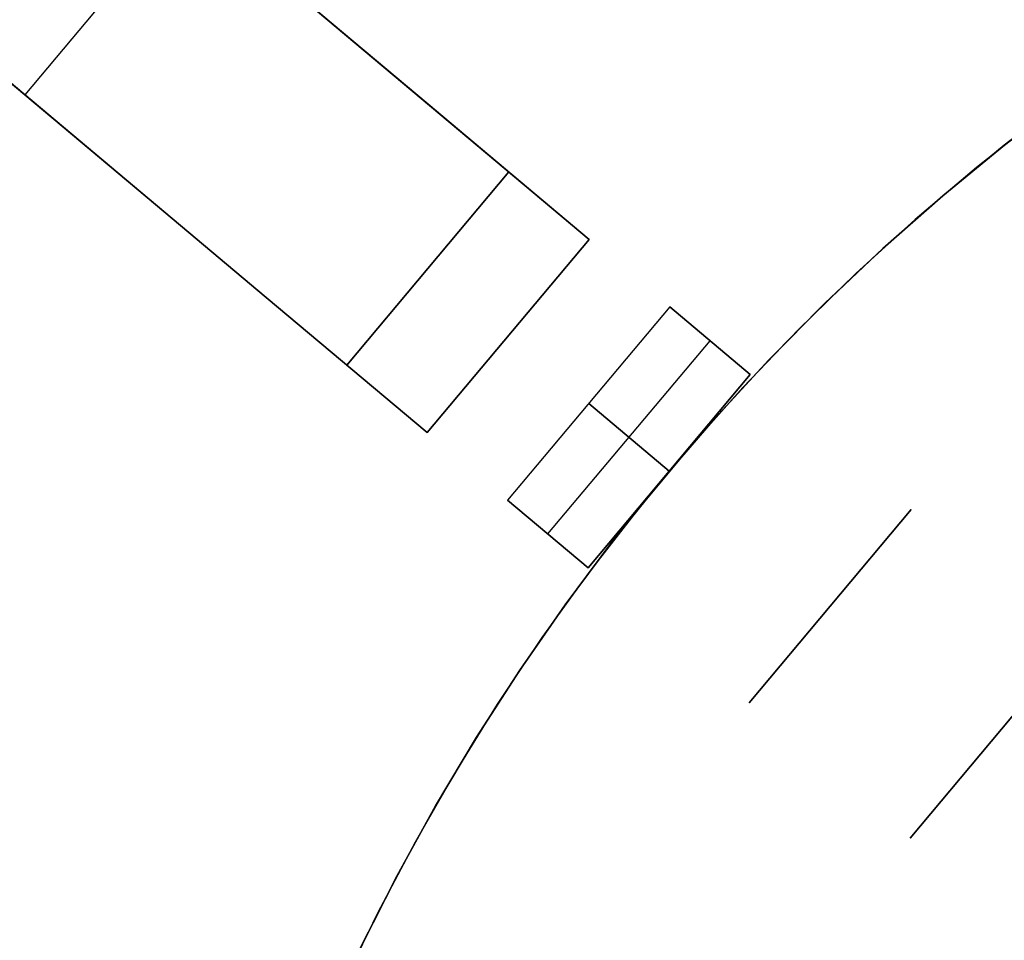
# Model space of a CAD drawing. Header units: millimetres. Extents: x 560 to 900, y 2299 to 2636.
# Tile 18 of 44: x 615 to 662, y 2516 to 2560. Entities that reach past the tile are written whole.
import ezdxf

# ---------------------------------------------------------------- set-up
doc = ezdxf.new("R2010")
doc.units = ezdxf.units.MM

msp = doc.modelspace()

# ---------------------------------------------------------------- linework, layer by layer
for points in [[(603.629, 2581.726), (641.931, 2549.587)], [(595.916, 2572.533), (634.218, 2540.394)], [(694.838, 2572.085), (691.266, 2570.811), (687.741, 2569.414), (684.265, 2567.897), (680.844, 2566.262), (677.481, 2564.509), (674.181, 2562.641), (670.947, 2560.661), (667.783, 2558.57), (664.693, 2556.372), (661.681, 2554.068), (658.75, 2551.662), (655.904, 2549.156), (653.145, 2546.554), (650.479, 2543.858), (647.906, 2541.072), (645.431, 2538.199), (643.057, 2535.242), (640.786, 2532.205), (638.621, 2529.092), (636.564, 2525.905), (634.619, 2522.65), (632.787, 2519.33), (631.07, 2515.949)], [(631.07, 2515.949), (632.787, 2519.33), (634.619, 2522.65), (636.564, 2525.905), (638.621, 2529.092), (640.786, 2532.205), (643.057, 2535.242), (645.431, 2538.199), (647.906, 2541.072), (650.479, 2543.858), (653.145, 2546.554), (655.904, 2549.156), (658.75, 2551.662), (661.681, 2554.068), (664.693, 2556.372), (667.783, 2558.57), (670.947, 2560.661), (674.181, 2562.641), (677.481, 2564.509), (680.844, 2566.262), (684.265, 2567.897), (687.741, 2569.414), (691.266, 2570.811), (694.838, 2572.085)], [(693.476, 2571.615), (689.897, 2570.285), (686.366, 2568.832), (682.888, 2567.256), (679.467, 2565.561), (676.106, 2563.749), (672.81, 2561.82), (669.584, 2559.779), (666.43, 2557.627), (663.352, 2555.366), (660.355, 2553), (657.442, 2550.532), (654.616, 2547.964), (651.881, 2545.299), (649.241, 2542.541), (646.697, 2539.693), (644.254, 2536.759), (641.914, 2533.742), (639.681, 2530.645), (637.556, 2527.472), (635.543, 2524.228), (633.643, 2520.916), (631.86, 2517.539), (630.194, 2514.103)], [(693.476, 2571.615), (689.897, 2570.285), (686.366, 2568.832), (682.888, 2567.256), (679.467, 2565.561), (676.106, 2563.749), (672.81, 2561.82), (669.584, 2559.779), (666.43, 2557.627), (663.352, 2555.366), (660.355, 2553), (657.442, 2550.532), (654.616, 2547.964), (651.881, 2545.299), (649.241, 2542.541), (646.697, 2539.693), (644.254, 2536.759), (641.914, 2533.742), (639.681, 2530.645), (637.556, 2527.472), (635.543, 2524.228), (633.643, 2520.916), (631.86, 2517.539), (630.194, 2514.103)], [(634.271, 2556.014), (619.042, 2568.793)], [(619.042, 2568.793), (634.271, 2556.014)], [(634.271, 2556.014), (619.042, 2568.793)], [(619.042, 2568.793), (634.271, 2556.014)], [(634.271, 2556.014), (619.042, 2568.793)], [(619.042, 2568.793), (634.271, 2556.014)], [(622.78, 2565.656), (615.067, 2556.464)], [(622.78, 2565.656), (615.067, 2556.464)], [(611.329, 2559.6), (626.557, 2546.822)], [(626.557, 2546.822), (611.329, 2559.6)], [(611.329, 2559.6), (626.557, 2546.822)], [(626.557, 2546.822), (611.329, 2559.6)], [(611.329, 2559.6), (626.557, 2546.822)], [(626.557, 2546.822), (611.329, 2559.6)], [(641.931, 2549.587), (634.271, 2556.014)], [(634.271, 2556.014), (641.931, 2549.587)], [(641.931, 2549.587), (634.271, 2556.014)], [(634.271, 2556.014), (641.931, 2549.587)], [(641.931, 2549.587), (634.271, 2556.014)], [(634.271, 2556.014), (641.931, 2549.587)], [(638.101, 2552.8), (630.388, 2543.608)], [(638.101, 2552.8), (630.388, 2543.608)], [(630.388, 2543.608), (638.101, 2552.8)], [(641.931, 2549.587), (634.218, 2540.394)], [(641.931, 2549.587), (634.218, 2540.394)], [(641.931, 2549.587), (634.218, 2540.394)], [(641.931, 2549.587), (634.218, 2540.394)], [(641.931, 2549.587), (634.218, 2540.394)], [(641.931, 2549.587), (634.218, 2540.394)], [(641.931, 2549.587), (634.218, 2540.394)], [(641.931, 2549.587), (634.218, 2540.394)], [(634.218, 2540.394), (641.931, 2549.587)], [(634.218, 2540.394), (641.931, 2549.587)], [(634.218, 2540.394), (641.931, 2549.587)], [(634.218, 2540.394), (641.931, 2549.587)], [(634.218, 2540.394), (641.931, 2549.587)], [(626.557, 2546.822), (634.218, 2540.394)], [(634.218, 2540.394), (626.557, 2546.822)], [(626.557, 2546.822), (634.218, 2540.394)], [(634.218, 2540.394), (626.557, 2546.822)], [(626.557, 2546.822), (634.218, 2540.394)], [(634.218, 2540.394), (626.557, 2546.822)], [(645.762, 2546.373), (638.048, 2537.18)], [(645.762, 2546.373), (638.048, 2537.18)], [(649.592, 2543.159), (645.762, 2546.373)], [(645.762, 2546.373), (649.592, 2543.159)], [(639.963, 2535.573), (647.677, 2544.766)], [(639.963, 2535.573), (647.677, 2544.766)], [(649.592, 2543.159), (641.878, 2533.966)], [(649.592, 2543.159), (641.878, 2533.966)], [(641.878, 2533.966), (649.592, 2543.159)], [(641.905, 2541.776), (645.735, 2538.562)], [(645.735, 2538.562), (641.905, 2541.776)], [(638.048, 2537.18), (641.878, 2533.966)], [(641.878, 2533.966), (638.048, 2537.18)], [(657.252, 2536.731), (649.539, 2527.538)], [(657.252, 2536.731), (649.539, 2527.538)], [(657.252, 2536.731), (649.539, 2527.538)], [(657.252, 2536.731), (649.539, 2527.538)], [(657.252, 2536.731), (649.539, 2527.538)], [(657.252, 2536.731), (649.539, 2527.538)], [(649.539, 2527.538), (657.252, 2536.731)], [(649.539, 2527.538), (657.252, 2536.731)], [(657.199, 2521.11), (664.913, 2530.303)], [(664.913, 2530.303), (657.199, 2521.11)], [(664.913, 2530.303), (657.199, 2521.11)], [(664.913, 2530.303), (657.199, 2521.11)], [(657.199, 2521.11), (664.913, 2530.303)], [(657.199, 2521.11), (664.913, 2530.303)], [(657.199, 2521.11), (664.913, 2530.303)]]:
    msp.add_lwpolyline(points)
at = {"extrusion": (4.54545e-05, -8.01486e-06, 1)}
msp.add_lwpolyline([(839.998, 2467.856), (839.933, 2471.648), (839.737, 2475.435), (839.41, 2479.213), (838.954, 2482.977), (838.368, 2486.724), (837.653, 2490.448), (836.811, 2494.145), (835.841, 2497.811), (834.745, 2501.442), (833.526, 2505.033), (832.183, 2508.579), (830.718, 2512.077), (829.134, 2515.522), (827.432, 2518.911), (825.615, 2522.239), (823.683, 2525.503), (821.64, 2528.698), (819.489, 2531.82), (817.231, 2534.867), (814.869, 2537.834), (812.407, 2540.718), (809.846, 2543.515), (807.191, 2546.222), (804.444, 2548.836), (801.609, 2551.354), (798.688, 2553.773), (795.686, 2556.09), (792.605, 2558.301), (789.451, 2560.406), (786.225, 2562.4), (782.933, 2564.282), (779.578, 2566.049), (776.164, 2567.7), (772.695, 2569.232), (769.175, 2570.643), (765.609, 2571.932), (762, 2573.098), (758.354, 2574.139), (754.674, 2575.053), (750.964, 2575.84), (747.229, 2576.498), (743.474, 2577.027), (739.703, 2577.427), (735.921, 2577.697), (732.131, 2577.835), (728.339, 2577.844), (724.549, 2577.721), (720.765, 2577.468), (716.993, 2577.085), (713.235, 2576.571), (709.498, 2575.929), (705.785, 2575.158), (702.101, 2574.26), (698.45, 2573.235), (694.836, 2572.085), (691.265, 2570.811), (687.739, 2569.415), (684.263, 2567.898), (680.842, 2566.262), (677.479, 2564.509), (674.179, 2562.641), (670.945, 2560.661), (667.781, 2558.57), (664.692, 2556.372), (661.679, 2554.068), (658.748, 2551.662), (655.902, 2549.156), (653.144, 2546.554), (650.477, 2543.858), (647.904, 2541.072), (645.429, 2538.199), (643.055, 2535.242), (640.784, 2532.205), (638.619, 2529.092), (636.562, 2525.906), (634.617, 2522.651), (632.785, 2519.33), (631.069, 2515.949), (629.47, 2512.51), (627.99, 2509.019), (626.632, 2505.478)], dxfattribs=at)
at = {"extrusion": (-4.54545e-05, 8.01486e-06, 1)}
msp.add_lwpolyline([(626.636, 2505.478), (627.994, 2509.018), (629.474, 2512.51), (631.073, 2515.948), (632.789, 2519.33), (634.621, 2522.65), (636.567, 2525.905), (638.623, 2529.091), (640.788, 2532.205), (643.059, 2535.241), (645.434, 2538.198), (647.908, 2541.071), (650.481, 2543.858), (653.148, 2546.553), (655.906, 2549.156), (658.753, 2551.661), (661.684, 2554.068), (664.696, 2556.371), (667.786, 2558.57), (670.949, 2560.66), (674.183, 2562.641), (677.484, 2564.508), (680.846, 2566.261), (684.268, 2567.897), (687.743, 2569.414), (691.269, 2570.81), (694.84, 2572.084), (698.454, 2573.234), (702.105, 2574.259), (705.789, 2575.157), (709.502, 2575.928), (713.24, 2576.571), (716.997, 2577.084), (720.769, 2577.467), (724.553, 2577.72), (728.343, 2577.843), (732.135, 2577.835), (735.925, 2577.696), (739.708, 2577.426), (743.479, 2577.027), (747.234, 2576.497), (750.968, 2575.839), (754.678, 2575.052), (758.358, 2574.138), (762.005, 2573.097), (765.613, 2571.932), (769.179, 2570.642), (772.699, 2569.231), (776.168, 2567.699), (779.582, 2566.048), (782.937, 2564.281), (786.229, 2562.399), (789.455, 2560.405), (792.609, 2558.301), (795.69, 2556.089), (798.692, 2553.772), (801.613, 2551.354), (804.448, 2548.836), (807.195, 2546.221), (809.851, 2543.514), (812.411, 2540.717), (814.874, 2537.833), (817.235, 2534.866), (819.493, 2531.819), (821.645, 2528.697), (823.687, 2525.502), (825.619, 2522.238), (827.436, 2518.91), (829.138, 2515.522), (830.722, 2512.076), (832.187, 2508.578), (833.53, 2505.032), (834.75, 2501.441), (835.845, 2497.811), (836.815, 2494.145), (837.657, 2490.447), (838.372, 2486.723), (838.958, 2482.977), (839.415, 2479.212), (839.741, 2475.434), (839.937, 2471.647), (840.002, 2467.855)], dxfattribs=at)
at = {"extrusion": (0.642788, 0.766044, -1.39237e-15)}
msp.add_lwpolyline([(1197.095, 86.995), (1197.08, 87.849), (1197.036, 88.701), (1196.964, 89.552), (1196.862, 90.399), (1196.731, 91.243), (1196.572, 92.081), (1196.384, 92.914), (1196.168, 93.74), (1195.923, 94.558), (1195.651, 95.367), (1195.352, 96.166), (1195.025, 96.955), (1194.672, 97.732), (1194.292, 98.497), (1193.886, 99.248), (1193.455, 99.985), (1192.999, 100.706), (1192.519, 101.412), (1192.015, 102.101), (1191.487, 102.772), (1190.937, 103.425), (1190.366, 104.059), (1189.772, 104.673), (1189.158, 105.266), (1188.525, 105.838), (1187.872, 106.388), (1187.201, 106.915), (1186.512, 107.419), (1185.806, 107.9), (1185.084, 108.355), (1184.347, 108.787), (1183.596, 109.192), (1182.832, 109.572), (1182.055, 109.925), (1181.266, 110.252), (1180.467, 110.552), (1179.658, 110.824), (1178.84, 111.068), (1178.014, 111.284), (1177.181, 111.472), (1176.342, 111.631), (1175.499, 111.762), (1174.651, 111.864), (1173.801, 111.937), (1172.948, 111.98), (1172.095, 111.995)], dxfattribs=at)
at = {"extrusion": (0.642788, 0.766044, 1.08859e-14)}
msp.add_lwpolyline([(1172.095, -188.005), (1172.948, -187.99), (1173.801, -187.947), (1174.651, -187.874), (1175.499, -187.772), (1176.342, -187.641), (1177.181, -187.482), (1178.014, -187.294), (1178.84, -187.078), (1179.658, -186.834), (1180.467, -186.562), (1181.266, -186.262), (1182.055, -185.935), (1182.832, -185.582), (1183.596, -185.202), (1184.347, -184.797), (1185.084, -184.365), (1185.806, -183.91), (1186.512, -183.429), (1187.201, -182.925), (1187.872, -182.398), (1188.525, -181.848), (1189.158, -181.276), (1189.772, -180.683), (1190.366, -180.069), (1190.937, -179.435), (1191.487, -178.782), (1192.015, -178.111), (1192.519, -177.422), (1192.999, -176.716), (1193.455, -175.995), (1193.886, -175.258), (1194.292, -174.507), (1194.672, -173.742), (1195.025, -172.965), (1195.352, -172.176), (1195.651, -171.377), (1195.923, -170.568), (1196.168, -169.75), (1196.384, -168.924), (1196.572, -168.091), (1196.731, -167.253), (1196.862, -166.409), (1196.964, -165.562), (1197.036, -164.711), (1197.08, -163.859), (1197.095, -163.005)], dxfattribs=at)
at = {"extrusion": (0.642788, 0.766044, 3.01505e-14)}
msp.add_lwpolyline([(1152.095, 131.995), (1152.106, 131.312), (1152.141, 130.63), (1152.2, 129.95), (1152.281, 129.272), (1152.385, 128.597), (1152.513, 127.926), (1152.663, 127.26), (1152.836, 126.599), (1153.032, 125.945), (1153.249, 125.297), (1153.489, 124.658), (1153.75, 124.027), (1154.033, 123.405), (1154.337, 122.794), (1154.661, 122.193), (1155.006, 121.603), (1155.371, 121.026), (1155.755, 120.461), (1156.159, 119.91), (1156.58, 119.373), (1157.02, 118.851), (1157.478, 118.344), (1157.953, 117.853), (1158.444, 117.378), (1158.951, 116.921), (1159.473, 116.481), (1160.01, 116.059), (1160.561, 115.656), (1161.126, 115.271), (1161.703, 114.907), (1162.292, 114.562), (1162.893, 114.237), (1163.505, 113.934), (1164.127, 113.651), (1164.758, 113.389), (1165.397, 113.15), (1166.044, 112.932), (1166.699, 112.737), (1167.359, 112.564), (1168.026, 112.413), (1168.696, 112.286), (1169.371, 112.181), (1170.049, 112.1), (1170.73, 112.042), (1171.412, 112.007), (1172.095, 111.995)], dxfattribs=at)
at = {"extrusion": (0.642788, 0.766044, -1.89929e-14)}
msp.add_lwpolyline([(1172.095, -188.005), (1171.412, -188.017), (1170.73, -188.052), (1170.049, -188.11), (1169.371, -188.191), (1168.696, -188.296), (1168.026, -188.423), (1167.359, -188.574), (1166.699, -188.747), (1166.044, -188.942), (1165.397, -189.16), (1164.758, -189.399), (1164.127, -189.661), (1163.505, -189.944), (1162.893, -190.247), (1162.292, -190.572), (1161.703, -190.917), (1161.126, -191.281), (1160.561, -191.666), (1160.01, -192.069), (1159.473, -192.491), (1158.951, -192.931), (1158.444, -193.388), (1157.953, -193.863), (1157.478, -194.354), (1157.02, -194.861), (1156.58, -195.383), (1156.159, -195.92), (1155.755, -196.471), (1155.371, -197.036), (1155.006, -197.613), (1154.661, -198.203), (1154.337, -198.804), (1154.033, -199.415), (1153.75, -200.037), (1153.489, -200.668), (1153.249, -201.307), (1153.032, -201.955), (1152.836, -202.609), (1152.663, -203.27), (1152.513, -203.936), (1152.385, -204.607), (1152.281, -205.282), (1152.2, -205.96), (1152.141, -206.64), (1152.106, -207.322), (1152.095, -208.005)], dxfattribs=at)
at = {"extrusion": (0.642788, 0.766044, -1.76447e-14)}
msp.add_lwpolyline([(1152.095, 131.995), (1152.106, 131.312), (1152.141, 130.63), (1152.2, 129.95), (1152.281, 129.272), (1152.385, 128.597), (1152.513, 127.926), (1152.663, 127.26), (1152.836, 126.599), (1153.032, 125.945), (1153.249, 125.297), (1153.489, 124.658), (1153.75, 124.027), (1154.033, 123.405), (1154.337, 122.794), (1154.661, 122.193), (1155.006, 121.603), (1155.371, 121.026), (1155.755, 120.461), (1156.159, 119.91), (1156.58, 119.373), (1157.02, 118.851), (1157.478, 118.344), (1157.953, 117.853), (1158.444, 117.378), (1158.951, 116.921), (1159.473, 116.481), (1160.01, 116.059), (1160.561, 115.656), (1161.126, 115.271), (1161.703, 114.907), (1162.292, 114.562), (1162.893, 114.237), (1163.505, 113.934), (1164.127, 113.651), (1164.758, 113.389), (1165.397, 113.15), (1166.044, 112.932), (1166.699, 112.737), (1167.359, 112.564), (1168.026, 112.413), (1168.696, 112.286), (1169.371, 112.181), (1170.049, 112.1), (1170.73, 112.042), (1171.412, 112.007), (1172.095, 111.995)], dxfattribs=at)
at = {"extrusion": (0.642788, 0.766044, 7.33221e-15)}
msp.add_lwpolyline([(1172.095, -188.005), (1171.412, -188.017), (1170.73, -188.052), (1170.049, -188.11), (1169.371, -188.191), (1168.696, -188.296), (1168.026, -188.423), (1167.359, -188.574), (1166.699, -188.747), (1166.044, -188.942), (1165.397, -189.16), (1164.758, -189.399), (1164.127, -189.661), (1163.505, -189.944), (1162.893, -190.247), (1162.292, -190.572), (1161.703, -190.917), (1161.126, -191.281), (1160.561, -191.666), (1160.01, -192.069), (1159.473, -192.491), (1158.951, -192.931), (1158.444, -193.388), (1157.953, -193.863), (1157.478, -194.354), (1157.02, -194.861), (1156.58, -195.383), (1156.159, -195.92), (1155.755, -196.471), (1155.371, -197.036), (1155.006, -197.613), (1154.661, -198.203), (1154.337, -198.804), (1154.033, -199.415), (1153.75, -200.037), (1153.489, -200.668), (1153.249, -201.307), (1153.032, -201.955), (1152.836, -202.609), (1152.663, -203.27), (1152.513, -203.936), (1152.385, -204.607), (1152.281, -205.282), (1152.2, -205.96), (1152.141, -206.64), (1152.106, -207.322), (1152.095, -208.005)], dxfattribs=at)
at = {"extrusion": (0.642788, 0.766044, -2.5066e-14)}
msp.add_lwpolyline([(1172.095, 111.995), (1171.412, 112.007), (1170.73, 112.042), (1170.049, 112.1), (1169.371, 112.181), (1168.696, 112.286), (1168.026, 112.413), (1167.359, 112.564), (1166.699, 112.737), (1166.044, 112.932), (1165.397, 113.15), (1164.758, 113.389), (1164.127, 113.651), (1163.505, 113.934), (1162.893, 114.237), (1162.292, 114.562), (1161.703, 114.907), (1161.126, 115.271), (1160.561, 115.656), (1160.01, 116.059), (1159.473, 116.481), (1158.951, 116.921), (1158.444, 117.378), (1157.953, 117.853), (1157.478, 118.344), (1157.02, 118.851), (1156.58, 119.373), (1156.159, 119.91), (1155.755, 120.461), (1155.371, 121.026), (1155.006, 121.603), (1154.661, 122.193), (1154.337, 122.794), (1154.033, 123.405), (1153.75, 124.027), (1153.489, 124.658), (1153.249, 125.297), (1153.032, 125.945), (1152.836, 126.599), (1152.663, 127.26), (1152.513, 127.926), (1152.385, 128.597), (1152.281, 129.272), (1152.2, 129.95), (1152.141, 130.63), (1152.106, 131.312), (1152.095, 131.995)], dxfattribs=at)
at = {"extrusion": (0.642788, 0.766044, 1.92999e-14)}
msp.add_lwpolyline([(1152.095, -208.005), (1152.106, -207.322), (1152.141, -206.64), (1152.2, -205.96), (1152.281, -205.282), (1152.385, -204.607), (1152.513, -203.936), (1152.663, -203.27), (1152.836, -202.609), (1153.032, -201.955), (1153.249, -201.307), (1153.489, -200.668), (1153.75, -200.037), (1154.033, -199.415), (1154.337, -198.804), (1154.661, -198.203), (1155.006, -197.613), (1155.371, -197.036), (1155.755, -196.471), (1156.159, -195.92), (1156.58, -195.383), (1157.02, -194.861), (1157.478, -194.354), (1157.953, -193.863), (1158.444, -193.388), (1158.951, -192.931), (1159.473, -192.491), (1160.01, -192.069), (1160.561, -191.666), (1161.126, -191.281), (1161.703, -190.917), (1162.292, -190.572), (1162.893, -190.247), (1163.505, -189.944), (1164.127, -189.661), (1164.758, -189.399), (1165.397, -189.16), (1166.044, -188.942), (1166.699, -188.747), (1167.359, -188.574), (1168.026, -188.423), (1168.696, -188.296), (1169.371, -188.191), (1170.049, -188.11), (1170.73, -188.052), (1171.412, -188.017), (1172.095, -188.005)], dxfattribs=at)
at = {"extrusion": (1, 0, 0)}
for points in [[(2556.014, 118.766), (2556.014, 51.995)], [(2556.014, 39.995), (2556.014, -0.005)], [(2556.014, -12.005), (2556.014, -116.005)], [(2556.014, -128.005), (2556.014, -194.776)], [(2549.587, -138.005), (2549.587, -128.005)], [(2549.587, -116.005), (2549.587, -12.005)], [(2549.587, -0.005), (2549.587, 39.995)], [(2549.587, 51.995), (2549.587, 61.995)], [(2546.822, 118.766), (2546.822, 51.995)], [(2546.822, 39.995), (2546.822, -0.005)], [(2546.822, -12.005), (2546.822, -116.005)], [(2546.822, -128.005), (2546.822, -194.776)], [(2544.99, -128.005), (2544.99, -138.005)], [(2544.99, -12.005), (2544.99, -116.005)], [(2544.99, 39.995), (2544.99, -0.005)], [(2544.99, 61.995), (2544.99, 51.995)], [(2540.394, -128.005), (2540.394, -138.005)], [(2540.394, -12.005), (2540.394, -116.005)], [(2540.394, 39.995), (2540.394, -0.005)], [(2540.394, 61.995), (2540.394, 51.995)], [(2536.731, 126.995), (2536.731, 131.995)], [(2536.731, -208.005), (2536.731, -203.005)], [(2532.135, 131.995), (2532.135, 126.995)], [(2532.135, -203.005), (2532.135, -208.005)], [(2527.538, 131.995), (2527.538, 126.995)], [(2527.538, -203.005), (2527.538, -208.005)], [(2525.707, 116.995), (2525.707, 91.995)], [(2525.707, -168.005), (2525.707, -193.005)], [(2521.11, -168.005), (2521.11, -193.005)], [(2521.11, 116.995), (2521.11, 91.995)]]:
    msp.add_lwpolyline(points, dxfattribs=at)
at = {"extrusion": (0.642788, 0.766044, 1.30606e-14)}
msp.add_lwpolyline([(1142.095, 141.995), (1142.436, 141.989), (1142.777, 141.972), (1143.117, 141.943), (1143.456, 141.902), (1143.794, 141.85), (1144.129, 141.786), (1144.462, 141.711), (1144.793, 141.624), (1145.12, 141.526), (1145.443, 141.418), (1145.763, 141.298), (1146.079, 141.167), (1146.389, 141.026), (1146.695, 140.874), (1146.996, 140.712), (1147.291, 140.539), (1147.579, 140.357), (1147.861, 140.165), (1148.137, 139.963), (1148.406, 139.752), (1148.667, 139.532), (1148.92, 139.303), (1149.166, 139.066), (1149.403, 138.821), (1149.632, 138.567), (1149.852, 138.306), (1150.063, 138.037), (1150.264, 137.762), (1150.456, 137.48), (1150.639, 137.191), (1150.811, 136.896), (1150.974, 136.596), (1151.125, 136.29), (1151.267, 135.979), (1151.397, 135.664), (1151.517, 135.344), (1151.626, 135.02), (1151.724, 134.693), (1151.81, 134.363), (1151.886, 134.03), (1151.949, 133.694), (1152.002, 133.357), (1152.042, 133.018), (1152.071, 132.677), (1152.089, 132.336), (1152.095, 131.995)], dxfattribs=at)
at = {"extrusion": (0.642788, 0.766044, 7.98043e-14)}
msp.add_lwpolyline([(1152.095, -208.005), (1152.089, -208.346), (1152.071, -208.687), (1152.042, -209.028), (1152.002, -209.367), (1151.949, -209.704), (1151.886, -210.04), (1151.81, -210.373), (1151.724, -210.703), (1151.626, -211.03), (1151.517, -211.354), (1151.397, -211.674), (1151.267, -211.989), (1151.125, -212.3), (1150.974, -212.606), (1150.811, -212.906), (1150.639, -213.201), (1150.456, -213.49), (1150.264, -213.772), (1150.063, -214.047), (1149.852, -214.316), (1149.632, -214.577), (1149.403, -214.831), (1149.166, -215.076), (1148.92, -215.313), (1148.667, -215.542), (1148.406, -215.762), (1148.137, -215.973), (1147.861, -216.175), (1147.579, -216.367), (1147.291, -216.549), (1146.996, -216.722), (1146.695, -216.884), (1146.389, -217.036), (1146.079, -217.177), (1145.763, -217.308), (1145.443, -217.428), (1145.12, -217.536), (1144.793, -217.634), (1144.462, -217.721), (1144.129, -217.796), (1143.794, -217.86), (1143.456, -217.912), (1143.117, -217.953), (1142.777, -217.982), (1142.436, -217.999), (1142.095, -218.005)], dxfattribs=at)
at = {"extrusion": (0.642788, 0.766044, 1.40596e-14)}
msp.add_lwpolyline([(1127.095, -158.005), (1127.777, -157.993), (1128.46, -157.958), (1129.14, -157.9), (1129.818, -157.819), (1130.493, -157.714), (1131.164, -157.587), (1131.83, -157.436), (1132.491, -157.263), (1133.145, -157.068), (1133.792, -156.85), (1134.432, -156.611), (1135.063, -156.349), (1135.684, -156.066), (1136.296, -155.763), (1136.897, -155.438), (1137.486, -155.093), (1138.064, -154.729), (1138.628, -154.344), (1139.179, -153.941), (1139.716, -153.519), (1140.239, -153.079), (1140.746, -152.622), (1141.237, -152.147), (1141.711, -151.656), (1142.169, -151.149), (1142.609, -150.627), (1143.031, -150.09), (1143.434, -149.539), (1143.818, -148.974), (1144.183, -148.397), (1144.528, -147.807), (1144.852, -147.206), (1145.156, -146.595), (1145.439, -145.973), (1145.7, -145.342), (1145.94, -144.703), (1146.158, -144.055), (1146.353, -143.401), (1146.526, -142.74), (1146.676, -142.074), (1146.804, -141.403), (1146.908, -140.728), (1146.99, -140.05), (1147.048, -139.37), (1147.083, -138.688), (1147.095, -138.005)], dxfattribs=at)
at = {"extrusion": (0.642788, 0.766044, -2.54365e-14)}
msp.add_lwpolyline([(1147.095, 61.995), (1147.083, 62.678), (1147.048, 63.36), (1146.99, 64.04), (1146.908, 64.718), (1146.804, 65.393), (1146.676, 66.064), (1146.526, 66.73), (1146.353, 67.391), (1146.158, 68.045), (1145.94, 68.693), (1145.7, 69.332), (1145.439, 69.963), (1145.156, 70.585), (1144.852, 71.196), (1144.528, 71.797), (1144.183, 72.387), (1143.818, 72.964), (1143.434, 73.529), (1143.031, 74.08), (1142.609, 74.617), (1142.169, 75.139), (1141.711, 75.646), (1141.237, 76.137), (1140.746, 76.612), (1140.239, 77.069), (1139.716, 77.509), (1139.179, 77.931), (1138.628, 78.334), (1138.064, 78.719), (1137.486, 79.083), (1136.897, 79.428), (1136.296, 79.753), (1135.684, 80.056), (1135.063, 80.339), (1134.432, 80.601), (1133.792, 80.84), (1133.145, 81.058), (1132.491, 81.253), (1131.83, 81.426), (1131.164, 81.577), (1130.493, 81.704), (1129.818, 81.809), (1129.14, 81.89), (1128.46, 81.948), (1127.777, 81.983), (1127.095, 81.995)], dxfattribs=at)
at = {"extrusion": (0.642788, 0.766044, 3.77971e-14)}
msp.add_lwpolyline([(1152.095, 131.995), (1152.089, 132.336), (1152.071, 132.677), (1152.042, 133.018), (1152.002, 133.357), (1151.949, 133.694), (1151.886, 134.03), (1151.81, 134.363), (1151.724, 134.693), (1151.626, 135.02), (1151.517, 135.344), (1151.397, 135.664), (1151.267, 135.979), (1151.125, 136.29), (1150.974, 136.596), (1150.811, 136.896), (1150.639, 137.191), (1150.456, 137.48), (1150.264, 137.762), (1150.063, 138.037), (1149.852, 138.306), (1149.632, 138.567), (1149.403, 138.821), (1149.166, 139.066), (1148.92, 139.303), (1148.667, 139.532), (1148.406, 139.752), (1148.137, 139.963), (1147.861, 140.165), (1147.579, 140.357), (1147.291, 140.539), (1146.996, 140.712), (1146.695, 140.874), (1146.389, 141.026), (1146.079, 141.167), (1145.763, 141.298), (1145.443, 141.418), (1145.12, 141.526), (1144.793, 141.624), (1144.462, 141.711), (1144.129, 141.786), (1143.794, 141.85), (1143.456, 141.902), (1143.117, 141.943), (1142.777, 141.972), (1142.436, 141.989), (1142.095, 141.995)], dxfattribs=at)
at = {"extrusion": (0.642788, 0.766044, 3.43975e-14)}
msp.add_lwpolyline([(1142.095, -218.005), (1142.436, -217.999), (1142.777, -217.982), (1143.117, -217.953), (1143.456, -217.912), (1143.794, -217.86), (1144.129, -217.796), (1144.462, -217.721), (1144.793, -217.634), (1145.12, -217.536), (1145.443, -217.428), (1145.763, -217.308), (1146.079, -217.177), (1146.389, -217.036), (1146.695, -216.884), (1146.996, -216.722), (1147.291, -216.549), (1147.579, -216.367), (1147.861, -216.175), (1148.137, -215.973), (1148.406, -215.762), (1148.667, -215.542), (1148.92, -215.313), (1149.166, -215.076), (1149.403, -214.831), (1149.632, -214.577), (1149.852, -214.316), (1150.063, -214.047), (1150.264, -213.772), (1150.456, -213.49), (1150.639, -213.201), (1150.811, -212.906), (1150.974, -212.606), (1151.125, -212.3), (1151.267, -211.989), (1151.397, -211.674), (1151.517, -211.354), (1151.626, -211.03), (1151.724, -210.703), (1151.81, -210.373), (1151.886, -210.04), (1151.949, -209.704), (1152.002, -209.367), (1152.042, -209.028), (1152.071, -208.687), (1152.089, -208.346), (1152.095, -208.005)], dxfattribs=at)
at = {"extrusion": (0.642788, 0.766044, 2.00672e-14)}
msp.add_lwpolyline([(1127.095, -158.005), (1127.777, -157.993), (1128.46, -157.958), (1129.14, -157.9), (1129.818, -157.819), (1130.493, -157.714), (1131.164, -157.587), (1131.83, -157.436), (1132.491, -157.263), (1133.145, -157.068), (1133.792, -156.85), (1134.432, -156.611), (1135.063, -156.349), (1135.684, -156.066), (1136.296, -155.763), (1136.897, -155.438), (1137.486, -155.093), (1138.064, -154.729), (1138.628, -154.344), (1139.179, -153.941), (1139.716, -153.519), (1140.239, -153.079), (1140.746, -152.622), (1141.237, -152.147), (1141.711, -151.656), (1142.169, -151.149), (1142.609, -150.627), (1143.031, -150.09), (1143.434, -149.539), (1143.818, -148.974), (1144.183, -148.397), (1144.528, -147.807), (1144.852, -147.206), (1145.156, -146.595), (1145.439, -145.973), (1145.7, -145.342), (1145.94, -144.703), (1146.158, -144.055), (1146.353, -143.401), (1146.526, -142.74), (1146.676, -142.074), (1146.804, -141.403), (1146.908, -140.728), (1146.99, -140.05), (1147.048, -139.37), (1147.083, -138.688), (1147.095, -138.005)], dxfattribs=at)
at = {"extrusion": (0.642788, 0.766044, -1.56146e-14)}
msp.add_lwpolyline([(1147.095, 61.995), (1147.083, 62.678), (1147.048, 63.36), (1146.99, 64.04), (1146.908, 64.718), (1146.804, 65.393), (1146.676, 66.064), (1146.526, 66.73), (1146.353, 67.391), (1146.158, 68.045), (1145.94, 68.693), (1145.7, 69.332), (1145.439, 69.963), (1145.156, 70.585), (1144.852, 71.196), (1144.528, 71.797), (1144.183, 72.387), (1143.818, 72.964), (1143.434, 73.529), (1143.031, 74.08), (1142.609, 74.617), (1142.169, 75.139), (1141.711, 75.646), (1141.237, 76.137), (1140.746, 76.612), (1140.239, 77.069), (1139.716, 77.509), (1139.179, 77.931), (1138.628, 78.334), (1138.064, 78.719), (1137.486, 79.083), (1136.897, 79.428), (1136.296, 79.753), (1135.684, 80.056), (1135.063, 80.339), (1134.432, 80.601), (1133.792, 80.84), (1133.145, 81.058), (1132.491, 81.253), (1131.83, 81.426), (1131.164, 81.577), (1130.493, 81.704), (1129.818, 81.809), (1129.14, 81.89), (1128.46, 81.948), (1127.777, 81.983), (1127.095, 81.995)], dxfattribs=at)
at = {"extrusion": (0.642788, 0.766044, -9.31198e-15)}
msp.add_lwpolyline([(1152.095, 131.995), (1152.089, 132.336), (1152.071, 132.677), (1152.042, 133.018), (1152.002, 133.357), (1151.949, 133.694), (1151.886, 134.03), (1151.81, 134.363), (1151.724, 134.693), (1151.626, 135.02), (1151.517, 135.344), (1151.397, 135.664), (1151.267, 135.979), (1151.125, 136.29), (1150.974, 136.596), (1150.811, 136.896), (1150.639, 137.191), (1150.456, 137.48), (1150.264, 137.762), (1150.063, 138.037), (1149.852, 138.306), (1149.632, 138.567), (1149.403, 138.821), (1149.166, 139.066), (1148.92, 139.303), (1148.667, 139.532), (1148.406, 139.752), (1148.137, 139.963), (1147.861, 140.165), (1147.579, 140.357), (1147.291, 140.539), (1146.996, 140.712), (1146.695, 140.874), (1146.389, 141.026), (1146.079, 141.167), (1145.763, 141.298), (1145.443, 141.418), (1145.12, 141.526), (1144.793, 141.624), (1144.462, 141.711), (1144.129, 141.786), (1143.794, 141.85), (1143.456, 141.902), (1143.117, 141.943), (1142.777, 141.972), (1142.436, 141.989), (1142.095, 141.995)], dxfattribs=at)
at = {"extrusion": (0.642788, 0.766044, 2.1809e-14)}
msp.add_lwpolyline([(1142.095, -218.005), (1142.436, -217.999), (1142.777, -217.982), (1143.117, -217.953), (1143.456, -217.912), (1143.794, -217.86), (1144.129, -217.796), (1144.462, -217.721), (1144.793, -217.634), (1145.12, -217.536), (1145.443, -217.428), (1145.763, -217.308), (1146.079, -217.177), (1146.389, -217.036), (1146.695, -216.884), (1146.996, -216.722), (1147.291, -216.549), (1147.579, -216.367), (1147.861, -216.175), (1148.137, -215.973), (1148.406, -215.762), (1148.667, -215.542), (1148.92, -215.313), (1149.166, -215.076), (1149.403, -214.831), (1149.632, -214.577), (1149.852, -214.316), (1150.063, -214.047), (1150.264, -213.772), (1150.456, -213.49), (1150.639, -213.201), (1150.811, -212.906), (1150.974, -212.606), (1151.125, -212.3), (1151.267, -211.989), (1151.397, -211.674), (1151.517, -211.354), (1151.626, -211.03), (1151.724, -210.703), (1151.81, -210.373), (1151.886, -210.04), (1151.949, -209.704), (1152.002, -209.367), (1152.042, -209.028), (1152.071, -208.687), (1152.089, -208.346), (1152.095, -208.005)], dxfattribs=at)
at = {"extrusion": (0.642788, 0.766044, 9.31105e-15)}
msp.add_lwpolyline([(1127.095, 131.995), (1127.1, 132.336), (1127.118, 132.677), (1127.147, 133.018), (1127.188, 133.357), (1127.24, 133.694), (1127.304, 134.03), (1127.379, 134.363), (1127.465, 134.693), (1127.563, 135.02), (1127.672, 135.344), (1127.792, 135.664), (1127.923, 135.979), (1128.064, 136.29), (1128.216, 136.596), (1128.378, 136.896), (1128.55, 137.191), (1128.733, 137.48), (1128.925, 137.762), (1129.127, 138.037), (1129.338, 138.306), (1129.558, 138.567), (1129.786, 138.821), (1130.024, 139.066), (1130.269, 139.303), (1130.523, 139.532), (1130.784, 139.752), (1131.052, 139.963), (1131.328, 140.165), (1131.61, 140.357), (1131.899, 140.539), (1132.194, 140.712), (1132.494, 140.874), (1132.8, 141.026), (1133.111, 141.167), (1133.426, 141.298), (1133.746, 141.418), (1134.07, 141.526), (1134.397, 141.624), (1134.727, 141.711), (1135.06, 141.786), (1135.396, 141.85), (1135.733, 141.902), (1136.072, 141.943), (1136.412, 141.972), (1136.753, 141.989), (1137.095, 141.995)], dxfattribs=at)
at = {"extrusion": (0.642788, 0.766044, -1.3694e-14)}
msp.add_lwpolyline([(1137.095, -218.005), (1136.753, -217.999), (1136.412, -217.982), (1136.072, -217.953), (1135.733, -217.912), (1135.396, -217.86), (1135.06, -217.796), (1134.727, -217.721), (1134.397, -217.634), (1134.07, -217.536), (1133.746, -217.428), (1133.426, -217.308), (1133.111, -217.177), (1132.8, -217.036), (1132.494, -216.884), (1132.194, -216.722), (1131.899, -216.549), (1131.61, -216.367), (1131.328, -216.175), (1131.052, -215.973), (1130.784, -215.762), (1130.523, -215.542), (1130.269, -215.313), (1130.024, -215.076), (1129.786, -214.831), (1129.558, -214.577), (1129.338, -214.316), (1129.127, -214.047), (1128.925, -213.772), (1128.733, -213.49), (1128.55, -213.201), (1128.378, -212.906), (1128.216, -212.606), (1128.064, -212.3), (1127.923, -211.989), (1127.792, -211.674), (1127.672, -211.354), (1127.563, -211.03), (1127.465, -210.703), (1127.379, -210.373), (1127.304, -210.04), (1127.24, -209.704), (1127.188, -209.367), (1127.147, -209.028), (1127.118, -208.687), (1127.1, -208.346), (1127.095, -208.005)], dxfattribs=at)
at = {"extrusion": (0.642788, 0.766044, 6.07482e-14)}
msp.add_lwpolyline([(1147.095, -138.005), (1147.083, -138.688), (1147.048, -139.37), (1146.99, -140.05), (1146.908, -140.728), (1146.804, -141.403), (1146.676, -142.074), (1146.526, -142.74), (1146.353, -143.401), (1146.158, -144.055), (1145.94, -144.703), (1145.7, -145.342), (1145.439, -145.973), (1145.156, -146.595), (1144.852, -147.206), (1144.528, -147.807), (1144.183, -148.397), (1143.818, -148.974), (1143.434, -149.539), (1143.031, -150.09), (1142.609, -150.627), (1142.169, -151.149), (1141.711, -151.656), (1141.237, -152.147), (1140.746, -152.622), (1140.239, -153.079), (1139.716, -153.519), (1139.179, -153.941), (1138.628, -154.344), (1138.064, -154.729), (1137.486, -155.093), (1136.897, -155.438), (1136.296, -155.763), (1135.684, -156.066), (1135.063, -156.349), (1134.432, -156.611), (1133.792, -156.85), (1133.145, -157.068), (1132.491, -157.263), (1131.83, -157.436), (1131.164, -157.587), (1130.493, -157.714), (1129.818, -157.819), (1129.14, -157.9), (1128.46, -157.958), (1127.777, -157.993), (1127.095, -158.005)], dxfattribs=at)
at = {"extrusion": (0.642788, 0.766044, 3.77964e-15)}
msp.add_lwpolyline([(1127.095, 81.995), (1127.777, 81.983), (1128.46, 81.948), (1129.14, 81.89), (1129.818, 81.809), (1130.493, 81.704), (1131.164, 81.577), (1131.83, 81.426), (1132.491, 81.253), (1133.145, 81.058), (1133.792, 80.84), (1134.432, 80.601), (1135.063, 80.339), (1135.684, 80.056), (1136.296, 79.753), (1136.897, 79.428), (1137.486, 79.083), (1138.064, 78.719), (1138.628, 78.334), (1139.179, 77.931), (1139.716, 77.509), (1140.239, 77.069), (1140.746, 76.612), (1141.237, 76.137), (1141.711, 75.646), (1142.169, 75.139), (1142.609, 74.617), (1143.031, 74.08), (1143.434, 73.529), (1143.818, 72.964), (1144.183, 72.387), (1144.528, 71.797), (1144.852, 71.196), (1145.156, 70.585), (1145.439, 69.963), (1145.7, 69.332), (1145.94, 68.693), (1146.158, 68.045), (1146.353, 67.391), (1146.526, 66.73), (1146.676, 66.064), (1146.804, 65.393), (1146.908, 64.718), (1146.99, 64.04), (1147.048, 63.36), (1147.083, 62.678), (1147.095, 61.995)], dxfattribs=at)
at = {"extrusion": (0.642788, 0.766044, 1.56169e-14)}
msp.add_lwpolyline([(1137.095, 141.995), (1136.753, 141.989), (1136.412, 141.972), (1136.072, 141.943), (1135.733, 141.902), (1135.396, 141.85), (1135.06, 141.786), (1134.727, 141.711), (1134.397, 141.624), (1134.07, 141.526), (1133.746, 141.418), (1133.426, 141.298), (1133.111, 141.167), (1132.8, 141.026), (1132.494, 140.874), (1132.194, 140.712), (1131.899, 140.539), (1131.61, 140.357), (1131.328, 140.165), (1131.052, 139.963), (1130.784, 139.752), (1130.523, 139.532), (1130.269, 139.303), (1130.024, 139.066), (1129.786, 138.821), (1129.558, 138.567), (1129.338, 138.306), (1129.127, 138.037), (1128.925, 137.762), (1128.733, 137.48), (1128.55, 137.191), (1128.378, 136.896), (1128.216, 136.596), (1128.064, 136.29), (1127.923, 135.979), (1127.792, 135.664), (1127.672, 135.344), (1127.563, 135.02), (1127.465, 134.693), (1127.379, 134.363), (1127.304, 134.03), (1127.24, 133.694), (1127.188, 133.357), (1127.147, 133.018), (1127.118, 132.677), (1127.1, 132.336), (1127.095, 131.995)], dxfattribs=at)
at = {"extrusion": (0.642788, 0.766044, -4.52709e-14)}
msp.add_lwpolyline([(1127.095, -208.005), (1127.1, -208.346), (1127.118, -208.687), (1127.147, -209.028), (1127.188, -209.367), (1127.24, -209.704), (1127.304, -210.04), (1127.379, -210.373), (1127.465, -210.703), (1127.563, -211.03), (1127.672, -211.354), (1127.792, -211.674), (1127.923, -211.989), (1128.064, -212.3), (1128.216, -212.606), (1128.378, -212.906), (1128.55, -213.201), (1128.733, -213.49), (1128.925, -213.772), (1129.127, -214.047), (1129.338, -214.316), (1129.558, -214.577), (1129.786, -214.831), (1130.024, -215.076), (1130.269, -215.313), (1130.523, -215.542), (1130.784, -215.762), (1131.052, -215.973), (1131.328, -216.175), (1131.61, -216.367), (1131.899, -216.549), (1132.194, -216.722), (1132.494, -216.884), (1132.8, -217.036), (1133.111, -217.177), (1133.426, -217.308), (1133.746, -217.428), (1134.07, -217.536), (1134.397, -217.634), (1134.727, -217.721), (1135.06, -217.796), (1135.396, -217.86), (1135.733, -217.912), (1136.072, -217.953), (1136.412, -217.982), (1136.753, -217.999), (1137.095, -218.005)], dxfattribs=at)
at = {"extrusion": (0.642788, 0.766044, -1.64111e-14)}
msp.add_lwpolyline([(1117.095, -168.005), (1117.1, -167.664), (1117.118, -167.323), (1117.147, -166.982), (1117.188, -166.643), (1117.24, -166.306), (1117.304, -165.97), (1117.379, -165.637), (1117.465, -165.307), (1117.563, -164.98), (1117.672, -164.656), (1117.792, -164.336), (1117.923, -164.021), (1118.064, -163.71), (1118.216, -163.404), (1118.378, -163.104), (1118.55, -162.809), (1118.733, -162.52), (1118.925, -162.238), (1119.127, -161.963), (1119.338, -161.694), (1119.558, -161.433), (1119.786, -161.179), (1120.024, -160.934), (1120.269, -160.697), (1120.523, -160.468), (1120.784, -160.248), (1121.052, -160.037), (1121.328, -159.835), (1121.61, -159.643), (1121.899, -159.461), (1122.194, -159.288), (1122.494, -159.126), (1122.8, -158.974), (1123.111, -158.833), (1123.426, -158.702), (1123.746, -158.582), (1124.07, -158.474), (1124.397, -158.376), (1124.727, -158.289), (1125.06, -158.214), (1125.396, -158.15), (1125.733, -158.098), (1126.072, -158.057), (1126.412, -158.028), (1126.753, -158.011), (1127.095, -158.005)], dxfattribs=at)
at = {"extrusion": (0.642788, 0.766044, 6.43863e-15)}
msp.add_lwpolyline([(1127.095, 81.995), (1126.753, 82.001), (1126.412, 82.018), (1126.072, 82.047), (1125.733, 82.088), (1125.396, 82.14), (1125.06, 82.204), (1124.727, 82.279), (1124.397, 82.366), (1124.07, 82.464), (1123.746, 82.572), (1123.426, 82.692), (1123.111, 82.823), (1122.8, 82.964), (1122.494, 83.116), (1122.194, 83.278), (1121.899, 83.451), (1121.61, 83.633), (1121.328, 83.825), (1121.052, 84.027), (1120.784, 84.238), (1120.523, 84.458), (1120.269, 84.687), (1120.024, 84.924), (1119.786, 85.169), (1119.558, 85.423), (1119.338, 85.684), (1119.127, 85.953), (1118.925, 86.228), (1118.733, 86.51), (1118.55, 86.799), (1118.378, 87.094), (1118.216, 87.394), (1118.064, 87.7), (1117.923, 88.011), (1117.792, 88.326), (1117.672, 88.646), (1117.563, 88.97), (1117.465, 89.297), (1117.379, 89.627), (1117.304, 89.96), (1117.24, 90.296), (1117.188, 90.633), (1117.147, 90.972), (1117.118, 91.313), (1117.1, 91.654), (1117.095, 91.995)], dxfattribs=at)
at = {"extrusion": (0.642788, 0.766044, -6.51972e-14)}
msp.add_lwpolyline([(1117.095, 116.995), (1117.1, 117.336), (1117.118, 117.677), (1117.147, 118.018), (1117.188, 118.357), (1117.24, 118.694), (1117.304, 119.03), (1117.379, 119.363), (1117.465, 119.693), (1117.563, 120.02), (1117.672, 120.344), (1117.792, 120.664), (1117.923, 120.979), (1118.064, 121.29), (1118.216, 121.596), (1118.378, 121.896), (1118.55, 122.191), (1118.733, 122.48), (1118.925, 122.762), (1119.127, 123.037), (1119.338, 123.306), (1119.558, 123.567), (1119.786, 123.821), (1120.024, 124.066), (1120.269, 124.303), (1120.523, 124.532), (1120.784, 124.752), (1121.052, 124.963), (1121.328, 125.165), (1121.61, 125.357), (1121.899, 125.539), (1122.194, 125.712), (1122.494, 125.874), (1122.8, 126.026), (1123.111, 126.167), (1123.426, 126.298), (1123.746, 126.418), (1124.07, 126.526), (1124.397, 126.624), (1124.727, 126.711), (1125.06, 126.786), (1125.396, 126.85), (1125.733, 126.902), (1126.072, 126.943), (1126.412, 126.972), (1126.753, 126.989), (1127.095, 126.995)], dxfattribs=at)
at = {"extrusion": (0.642788, 0.766044, -1.53099e-14)}
msp.add_lwpolyline([(1127.095, -203.005), (1126.753, -202.999), (1126.412, -202.982), (1126.072, -202.953), (1125.733, -202.912), (1125.396, -202.86), (1125.06, -202.796), (1124.727, -202.721), (1124.397, -202.634), (1124.07, -202.536), (1123.746, -202.428), (1123.426, -202.308), (1123.111, -202.177), (1122.8, -202.036), (1122.494, -201.884), (1122.194, -201.722), (1121.899, -201.549), (1121.61, -201.367), (1121.328, -201.175), (1121.052, -200.973), (1120.784, -200.762), (1120.523, -200.542), (1120.269, -200.313), (1120.024, -200.076), (1119.786, -199.831), (1119.558, -199.577), (1119.338, -199.316), (1119.127, -199.047), (1118.925, -198.772), (1118.733, -198.49), (1118.55, -198.201), (1118.378, -197.906), (1118.216, -197.606), (1118.064, -197.3), (1117.923, -196.989), (1117.792, -196.674), (1117.672, -196.354), (1117.563, -196.03), (1117.465, -195.703), (1117.379, -195.373), (1117.304, -195.04), (1117.24, -194.704), (1117.188, -194.367), (1117.147, -194.028), (1117.118, -193.687), (1117.1, -193.346), (1117.095, -193.005)], dxfattribs=at)
at = {"extrusion": (0.642788, 0.766044, 1.65578e-14)}
msp.add_lwpolyline([(1137.095, 141.995), (1136.753, 141.989), (1136.412, 141.972), (1136.072, 141.943), (1135.733, 141.902), (1135.396, 141.85), (1135.06, 141.786), (1134.727, 141.711), (1134.397, 141.624), (1134.07, 141.526), (1133.746, 141.418), (1133.426, 141.298), (1133.111, 141.167), (1132.8, 141.026), (1132.494, 140.874), (1132.194, 140.712), (1131.899, 140.539), (1131.61, 140.357), (1131.328, 140.165), (1131.052, 139.963), (1130.784, 139.752), (1130.523, 139.532), (1130.269, 139.303), (1130.024, 139.066), (1129.786, 138.821), (1129.558, 138.567), (1129.338, 138.306), (1129.127, 138.037), (1128.925, 137.762), (1128.733, 137.48), (1128.55, 137.191), (1128.378, 136.896), (1128.216, 136.596), (1128.064, 136.29), (1127.923, 135.979), (1127.792, 135.664), (1127.672, 135.344), (1127.563, 135.02), (1127.465, 134.693), (1127.379, 134.363), (1127.304, 134.03), (1127.24, 133.694), (1127.188, 133.357), (1127.147, 133.018), (1127.118, 132.677), (1127.1, 132.336), (1127.095, 131.995)], dxfattribs=at)
at = {"extrusion": (0.642788, 0.766044, 7.47263e-15)}
msp.add_lwpolyline([(1127.095, -208.005), (1127.1, -208.346), (1127.118, -208.687), (1127.147, -209.028), (1127.188, -209.367), (1127.24, -209.704), (1127.304, -210.04), (1127.379, -210.373), (1127.465, -210.703), (1127.563, -211.03), (1127.672, -211.354), (1127.792, -211.674), (1127.923, -211.989), (1128.064, -212.3), (1128.216, -212.606), (1128.378, -212.906), (1128.55, -213.201), (1128.733, -213.49), (1128.925, -213.772), (1129.127, -214.047), (1129.338, -214.316), (1129.558, -214.577), (1129.786, -214.831), (1130.024, -215.076), (1130.269, -215.313), (1130.523, -215.542), (1130.784, -215.762), (1131.052, -215.973), (1131.328, -216.175), (1131.61, -216.367), (1131.899, -216.549), (1132.194, -216.722), (1132.494, -216.884), (1132.8, -217.036), (1133.111, -217.177), (1133.426, -217.308), (1133.746, -217.428), (1134.07, -217.536), (1134.397, -217.634), (1134.727, -217.721), (1135.06, -217.796), (1135.396, -217.86), (1135.733, -217.912), (1136.072, -217.953), (1136.412, -217.982), (1136.753, -217.999), (1137.095, -218.005)], dxfattribs=at)
at = {"extrusion": (0.642788, 0.766044, 3.85773e-14)}
msp.add_lwpolyline([(1127.095, -158.005), (1126.753, -158.011), (1126.412, -158.028), (1126.072, -158.057), (1125.733, -158.098), (1125.396, -158.15), (1125.06, -158.214), (1124.727, -158.289), (1124.397, -158.376), (1124.07, -158.474), (1123.746, -158.582), (1123.426, -158.702), (1123.111, -158.833), (1122.8, -158.974), (1122.494, -159.126), (1122.194, -159.288), (1121.899, -159.461), (1121.61, -159.643), (1121.328, -159.835), (1121.052, -160.037), (1120.784, -160.248), (1120.523, -160.468), (1120.269, -160.697), (1120.024, -160.934), (1119.786, -161.179), (1119.558, -161.433), (1119.338, -161.694), (1119.127, -161.963), (1118.925, -162.238), (1118.733, -162.52), (1118.55, -162.809), (1118.378, -163.104), (1118.216, -163.404), (1118.064, -163.71), (1117.923, -164.021), (1117.792, -164.336), (1117.672, -164.656), (1117.563, -164.98), (1117.465, -165.307), (1117.379, -165.637), (1117.304, -165.97), (1117.24, -166.306), (1117.188, -166.643), (1117.147, -166.982), (1117.118, -167.323), (1117.1, -167.664), (1117.095, -168.005)], dxfattribs=at)
at = {"extrusion": (0.642788, 0.766044, -4.17157e-14)}
msp.add_lwpolyline([(1117.095, 91.995), (1117.1, 91.654), (1117.118, 91.313), (1117.147, 90.972), (1117.188, 90.633), (1117.24, 90.296), (1117.304, 89.96), (1117.379, 89.627), (1117.465, 89.297), (1117.563, 88.97), (1117.672, 88.646), (1117.792, 88.326), (1117.923, 88.011), (1118.064, 87.7), (1118.216, 87.394), (1118.378, 87.094), (1118.55, 86.799), (1118.733, 86.51), (1118.925, 86.228), (1119.127, 85.953), (1119.338, 85.684), (1119.558, 85.423), (1119.786, 85.169), (1120.024, 84.924), (1120.269, 84.687), (1120.523, 84.458), (1120.784, 84.238), (1121.052, 84.027), (1121.328, 83.825), (1121.61, 83.633), (1121.899, 83.451), (1122.194, 83.278), (1122.494, 83.116), (1122.8, 82.964), (1123.111, 82.823), (1123.426, 82.692), (1123.746, 82.572), (1124.07, 82.464), (1124.397, 82.366), (1124.727, 82.279), (1125.06, 82.204), (1125.396, 82.14), (1125.733, 82.088), (1126.072, 82.047), (1126.412, 82.018), (1126.753, 82.001), (1127.095, 81.995)], dxfattribs=at)
at = {"extrusion": (0.642788, 0.766044, 3.38287e-14)}
msp.add_lwpolyline([(1127.095, 126.995), (1126.753, 126.989), (1126.412, 126.972), (1126.072, 126.943), (1125.733, 126.902), (1125.396, 126.85), (1125.06, 126.786), (1124.727, 126.711), (1124.397, 126.624), (1124.07, 126.526), (1123.746, 126.418), (1123.426, 126.298), (1123.111, 126.167), (1122.8, 126.026), (1122.494, 125.874), (1122.194, 125.712), (1121.899, 125.539), (1121.61, 125.357), (1121.328, 125.165), (1121.052, 124.963), (1120.784, 124.752), (1120.523, 124.532), (1120.269, 124.303), (1120.024, 124.066), (1119.786, 123.821), (1119.558, 123.567), (1119.338, 123.306), (1119.127, 123.037), (1118.925, 122.762), (1118.733, 122.48), (1118.55, 122.191), (1118.378, 121.896), (1118.216, 121.596), (1118.064, 121.29), (1117.923, 120.979), (1117.792, 120.664), (1117.672, 120.344), (1117.563, 120.02), (1117.465, 119.693), (1117.379, 119.363), (1117.304, 119.03), (1117.24, 118.694), (1117.188, 118.357), (1117.147, 118.018), (1117.118, 117.677), (1117.1, 117.336), (1117.095, 116.995)], dxfattribs=at)
at = {"extrusion": (0.642788, 0.766044, -7.39599e-15)}
msp.add_lwpolyline([(1117.095, -193.005), (1117.1, -193.346), (1117.118, -193.687), (1117.147, -194.028), (1117.188, -194.367), (1117.24, -194.704), (1117.304, -195.04), (1117.379, -195.373), (1117.465, -195.703), (1117.563, -196.03), (1117.672, -196.354), (1117.792, -196.674), (1117.923, -196.989), (1118.064, -197.3), (1118.216, -197.606), (1118.378, -197.906), (1118.55, -198.201), (1118.733, -198.49), (1118.925, -198.772), (1119.127, -199.047), (1119.338, -199.316), (1119.558, -199.577), (1119.786, -199.831), (1120.024, -200.076), (1120.269, -200.313), (1120.523, -200.542), (1120.784, -200.762), (1121.052, -200.973), (1121.328, -201.175), (1121.61, -201.367), (1121.899, -201.549), (1122.194, -201.722), (1122.494, -201.884), (1122.8, -202.036), (1123.111, -202.177), (1123.426, -202.308), (1123.746, -202.428), (1124.07, -202.536), (1124.397, -202.634), (1124.727, -202.721), (1125.06, -202.796), (1125.396, -202.86), (1125.733, -202.912), (1126.072, -202.953), (1126.412, -202.982), (1126.753, -202.999), (1127.095, -203.005)], dxfattribs=at)
at = {"extrusion": (0.642788, 0.766044, 2.81271e-14)}
msp.add_lwpolyline([(1127.095, -158.005), (1126.753, -158.011), (1126.412, -158.028), (1126.072, -158.057), (1125.733, -158.098), (1125.396, -158.15), (1125.06, -158.214), (1124.727, -158.289), (1124.397, -158.376), (1124.07, -158.474), (1123.746, -158.582), (1123.426, -158.702), (1123.111, -158.833), (1122.8, -158.974), (1122.494, -159.126), (1122.194, -159.288), (1121.899, -159.461), (1121.61, -159.643), (1121.328, -159.835), (1121.052, -160.037), (1120.784, -160.248), (1120.523, -160.468), (1120.269, -160.697), (1120.024, -160.934), (1119.786, -161.179), (1119.558, -161.433), (1119.338, -161.694), (1119.127, -161.963), (1118.925, -162.238), (1118.733, -162.52), (1118.55, -162.809), (1118.378, -163.104), (1118.216, -163.404), (1118.064, -163.71), (1117.923, -164.021), (1117.792, -164.336), (1117.672, -164.656), (1117.563, -164.98), (1117.465, -165.307), (1117.379, -165.637), (1117.304, -165.97), (1117.24, -166.306), (1117.188, -166.643), (1117.147, -166.982), (1117.118, -167.323), (1117.1, -167.664), (1117.095, -168.005)], dxfattribs=at)
at = {"extrusion": (0.642788, 0.766044, -9.31105e-15)}
msp.add_lwpolyline([(1117.095, 91.995), (1117.1, 91.654), (1117.118, 91.313), (1117.147, 90.972), (1117.188, 90.633), (1117.24, 90.296), (1117.304, 89.96), (1117.379, 89.627), (1117.465, 89.297), (1117.563, 88.97), (1117.672, 88.646), (1117.792, 88.326), (1117.923, 88.011), (1118.064, 87.7), (1118.216, 87.394), (1118.378, 87.094), (1118.55, 86.799), (1118.733, 86.51), (1118.925, 86.228), (1119.127, 85.953), (1119.338, 85.684), (1119.558, 85.423), (1119.786, 85.169), (1120.024, 84.924), (1120.269, 84.687), (1120.523, 84.458), (1120.784, 84.238), (1121.052, 84.027), (1121.328, 83.825), (1121.61, 83.633), (1121.899, 83.451), (1122.194, 83.278), (1122.494, 83.116), (1122.8, 82.964), (1123.111, 82.823), (1123.426, 82.692), (1123.746, 82.572), (1124.07, 82.464), (1124.397, 82.366), (1124.727, 82.279), (1125.06, 82.204), (1125.396, 82.14), (1125.733, 82.088), (1126.072, 82.047), (1126.412, 82.018), (1126.753, 82.001), (1127.095, 81.995)], dxfattribs=at)
at = {"extrusion": (0.642788, 0.766044, 6.78035e-14)}
msp.add_lwpolyline([(1127.095, 126.995), (1126.753, 126.989), (1126.412, 126.972), (1126.072, 126.943), (1125.733, 126.902), (1125.396, 126.85), (1125.06, 126.786), (1124.727, 126.711), (1124.397, 126.624), (1124.07, 126.526), (1123.746, 126.418), (1123.426, 126.298), (1123.111, 126.167), (1122.8, 126.026), (1122.494, 125.874), (1122.194, 125.712), (1121.899, 125.539), (1121.61, 125.357), (1121.328, 125.165), (1121.052, 124.963), (1120.784, 124.752), (1120.523, 124.532), (1120.269, 124.303), (1120.024, 124.066), (1119.786, 123.821), (1119.558, 123.567), (1119.338, 123.306), (1119.127, 123.037), (1118.925, 122.762), (1118.733, 122.48), (1118.55, 122.191), (1118.378, 121.896), (1118.216, 121.596), (1118.064, 121.29), (1117.923, 120.979), (1117.792, 120.664), (1117.672, 120.344), (1117.563, 120.02), (1117.465, 119.693), (1117.379, 119.363), (1117.304, 119.03), (1117.24, 118.694), (1117.188, 118.357), (1117.147, 118.018), (1117.118, 117.677), (1117.1, 117.336), (1117.095, 116.995)], dxfattribs=at)
at = {"extrusion": (0.642788, 0.766044, -3.54666e-14)}
msp.add_lwpolyline([(1117.095, -193.005), (1117.1, -193.346), (1117.118, -193.687), (1117.147, -194.028), (1117.188, -194.367), (1117.24, -194.704), (1117.304, -195.04), (1117.379, -195.373), (1117.465, -195.703), (1117.563, -196.03), (1117.672, -196.354), (1117.792, -196.674), (1117.923, -196.989), (1118.064, -197.3), (1118.216, -197.606), (1118.378, -197.906), (1118.55, -198.201), (1118.733, -198.49), (1118.925, -198.772), (1119.127, -199.047), (1119.338, -199.316), (1119.558, -199.577), (1119.786, -199.831), (1120.024, -200.076), (1120.269, -200.313), (1120.523, -200.542), (1120.784, -200.762), (1121.052, -200.973), (1121.328, -201.175), (1121.61, -201.367), (1121.899, -201.549), (1122.194, -201.722), (1122.494, -201.884), (1122.8, -202.036), (1123.111, -202.177), (1123.426, -202.308), (1123.746, -202.428), (1124.07, -202.536), (1124.397, -202.634), (1124.727, -202.721), (1125.06, -202.796), (1125.396, -202.86), (1125.733, -202.912), (1126.072, -202.953), (1126.412, -202.982), (1126.753, -202.999), (1127.095, -203.005)], dxfattribs=at)

doc.saveas('drawing.dxf')
